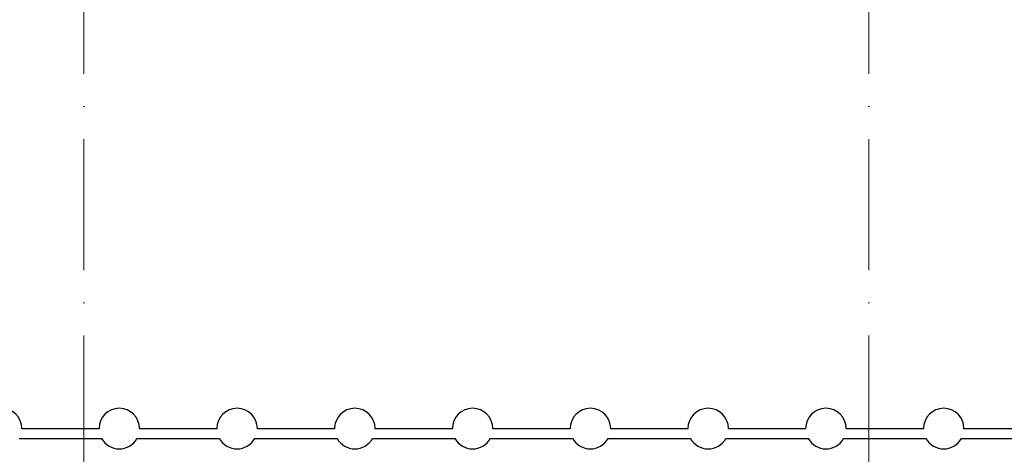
# Model space of a CAD drawing. Header units: millimetres. Extents: x -2694 to 330324, y -17289 to 76899.
# Tile 62 of 142: x 112792 to 127840, y 50963 to 57602. Entities that reach past the tile are written whole.
import ezdxf

# ---------------------------------------------------------------- set-up
doc = ezdxf.new("R2010")
doc.units = ezdxf.units.MM
doc.linetypes.add('IMPORT-A_CARA_15', pattern=[760, 500, -130, 0, -130])
doc.linetypes.add('Čerchovaná 20mm', pattern=[3000, 2000, -500, 0, -500])
for name, color, linetype, lineweight in [('CA_OSY', 5, 'IMPORT-A_CARA_15', 13), ('CA_ZAKLADY25', 7, 'Continuous', 13), ('CA_ZAKLADY5', 1, 'Continuous', 25)]:
    doc.layers.add(name, color=color, linetype=linetype, lineweight=lineweight)

msp = doc.modelspace()

# ---------------------------------------------------------------- linework, layer by layer
at = {"layer": 'CA_OSY', "linetype": 'Čerchovaná 20mm', "lineweight": 9}
for p, q in [((113770, -226.2), (113770, 75699.1)), ((125770, -226.2), (125770, 75699.1))]:
    msp.add_line(p, q, dxfattribs=at)
at = {"layer": 'CA_ZAKLADY25'}
for p, q in [((112823.9, 51354), (114003.9, 51354)), ((114623.9, 51354), (115803.9, 51354)), ((116423.9, 51354), (117603.9, 51354)), ((118223.9, 51354), (119403.9, 51354)), ((120023.9, 51354), (121203.9, 51354)), ((121823.9, 51354), (123003.9, 51354)), ((123623.9, 51354), (124803.9, 51354)), ((125423.9, 51354), (126603.9, 51354)), ((127223.9, 51354), (128403.9, 51354)), ((114043.7, 51204), (112784.1, 51204)), ((115843.7, 51204), (114584.1, 51204)), ((117643.7, 51204), (116384.1, 51204)), ((119443.7, 51204), (118184.1, 51204)), ((121243.7, 51204), (119984.1, 51204)), ((123043.7, 51204), (121784.1, 51204)), ((124843.7, 51204), (123584.1, 51204)), ((126643.7, 51204), (125384.1, 51204)), ((128443.7, 51204), (127184.1, 51204))]:
    msp.add_line(p, q, dxfattribs=at)
for centre, start, end in [((112513.9, 51355.9), 0, 180), ((114313.9, 51355.9), 0, 180), ((116113.9, 51355.9), 0, 180), ((117913.9, 51355.9), 0, 180), ((119713.9, 51355.9), 0, 180), ((121513.9, 51355.9), 0, 180), ((123313.9, 51355.9), 0, 180), ((125113.9, 51355.9), 0, 180), ((126913.9, 51355.9), 0, 180), ((112513.9, 51355.9), 359.64587, 0), ((114313.9, 51355.9), 180, 180.35413), ((114313.9, 51355.9), 359.64587, 0), ((116113.9, 51355.9), 180, 180.35413), ((116113.9, 51355.9), 359.64587, 0), ((117913.9, 51355.9), 180, 180.35413), ((117913.9, 51355.9), 359.64587, 0), ((119713.9, 51355.9), 180, 180.35413), ((119713.9, 51355.9), 359.64587, 0), ((121513.9, 51355.9), 180, 180.35413), ((121513.9, 51355.9), 359.64587, 0), ((123313.9, 51355.9), 180, 180.35413), ((123313.9, 51355.9), 359.64587, 0), ((125113.9, 51355.9), 180, 180.35413), ((125113.9, 51355.9), 359.64587, 0), ((126913.9, 51355.9), 180, 180.35413), ((126913.9, 51355.9), 359.64587, 0), ((114313.9, 51355.9), 209.34397, 330.65603), ((116113.9, 51355.9), 209.34397, 330.65603), ((117913.9, 51355.9), 209.34397, 330.65603), ((119713.9, 51355.9), 209.34397, 330.65603), ((121513.9, 51355.9), 209.34397, 330.65603), ((123313.9, 51355.9), 209.34397, 330.65603), ((125113.9, 51355.9), 209.34397, 330.65603), ((126913.9, 51355.9), 209.34397, 330.65603)]:
    msp.add_arc(centre, 310, start, end, dxfattribs=at)
at = {"layer": 'CA_ZAKLADY5'}
for p, q in [((114003.9, 51354), (112823.9, 51354)), ((115803.9, 51354), (114623.9, 51354)), ((117603.9, 51354), (116423.9, 51354)), ((119403.9, 51354), (118223.9, 51354)), ((121203.9, 51354), (120023.9, 51354)), ((123003.9, 51354), (121823.9, 51354)), ((124803.9, 51354), (123623.9, 51354)), ((126603.9, 51354), (125423.9, 51354)), ((128403.9, 51354), (127223.9, 51354)), ((112784.1, 51204), (114043.7, 51204)), ((114584.1, 51204), (115843.7, 51204)), ((116384.1, 51204), (117643.7, 51204)), ((118184.1, 51204), (119443.7, 51204)), ((119984.1, 51204), (121243.7, 51204)), ((121784.1, 51204), (123043.7, 51204)), ((123584.1, 51204), (124843.7, 51204)), ((125384.1, 51204), (126643.7, 51204)), ((127184.1, 51204), (128443.7, 51204))]:
    msp.add_line(p, q, dxfattribs=at)
for centre, start, end in [((112513.9, 51355.9), 0, 180), ((114313.9, 51355.9), 0, 180), ((116113.9, 51355.9), 0, 180), ((117913.9, 51355.9), 0, 180), ((119713.9, 51355.9), 0, 180), ((121513.9, 51355.9), 0, 180), ((123313.9, 51355.9), 0, 180), ((125113.9, 51355.9), 0, 180), ((126913.9, 51355.9), 0, 180), ((112513.9, 51355.9), 359.64587, 0), ((114313.9, 51355.9), 180, 180.35413), ((114313.9, 51355.9), 359.64587, 360), ((116113.9, 51355.9), 180, 180.35413), ((116113.9, 51355.9), 359.64587, 0), ((117913.9, 51355.9), 180, 180.35413), ((117913.9, 51355.9), 359.64587, 0), ((119713.9, 51355.9), 180, 180.35413), ((119713.9, 51355.9), 359.64587, 0), ((121513.9, 51355.9), 180, 180.35413), ((121513.9, 51355.9), 359.64587, 0), ((123313.9, 51355.9), 180, 180.35413), ((123313.9, 51355.9), 359.64587, 0), ((125113.9, 51355.9), 180, 180.35413), ((125113.9, 51355.9), 359.64587, 0), ((126913.9, 51355.9), 180, 180.35413), ((126913.9, 51355.9), 359.64587, 0), ((114313.9, 51355.9), 209.34397, 330.65603), ((116113.9, 51355.9), 209.34397, 330.65603), ((117913.9, 51355.9), 209.34397, 330.65603), ((119713.9, 51355.9), 209.34397, 330.65603), ((121513.9, 51355.9), 209.34397, 330.65603), ((123313.9, 51355.9), 209.34397, 330.65603), ((125113.9, 51355.9), 209.34397, 330.65603), ((126913.9, 51355.9), 209.34397, 330.65603)]:
    msp.add_arc(centre, 310, start, end, dxfattribs=at)

doc.saveas('drawing.dxf')
